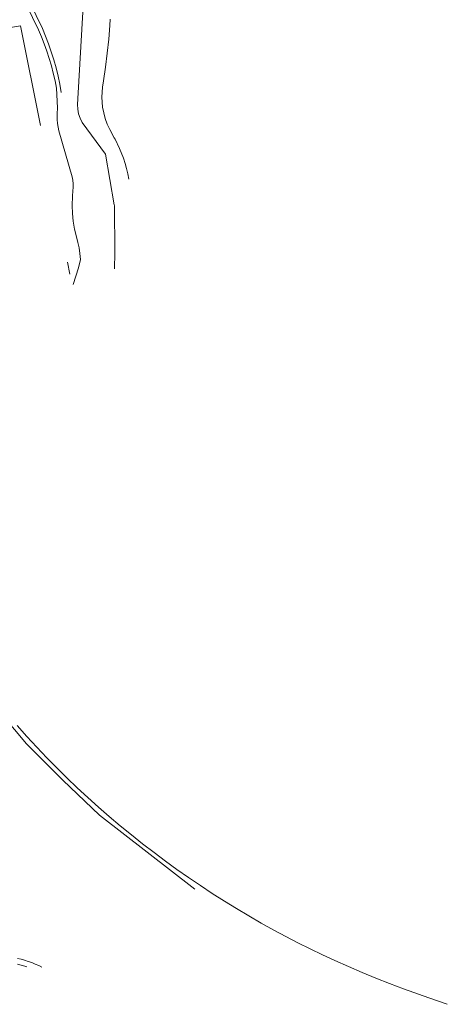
# Model space of a CAD drawing. Header units: metres. Extents: x 196790 to 198335, y 354523 to 356036.
# Tile 79 of 108: x 198107 to 198335, y 354546 to 355072. Entities that reach past the tile are written whole.
import ezdxf

# ---------------------------------------------------------------- set-up
doc = ezdxf.new("R2010")
doc.units = ezdxf.units.M
doc.linetypes.add('DGN Style 2', pattern=[186.027128, 111.616277, -74.410851])
for name, color, linetype, lineweight in [('kant asfaltverharding', 252, 'Continuous', 18), ('kant tegelverharding', 252, 'Continuous', 18), ('kant water', 252, 'Continuous', 18), ('raster', 252, 'Continuous', 18), ('spoorrail', 252, 'Continuous', 18), ('vlakafsluiter groen', 252, 'DGN Style 2', 18)]:
    doc.layers.add(name, color=color, linetype=linetype, lineweight=lineweight)

msp = doc.modelspace()

# ---------------------------------------------------------------- linework, layer by layer
at = {"layer": 'kant asfaltverharding', "flags": 128}
for points in [[(198128.816, 355032.693), (198128.01, 355037.077), (198127.072, 355041.44), (198126.003, 355045.777), (198124.804, 355050.082), (198123.476, 355054.35), (198122.021, 355058.573), (198120.442, 355062.747), (198118.741, 355066.867), (198108.446, 355088.1), (198107.759, 355089.233), (198106.858, 355090.235), (198105.784, 355091.05), (198104.599, 355091.641), (198100.14, 355093.066), (198079.081, 355100.205), (198060.517, 355106.51), (198059.078, 355107.12), (198057.73, 355107.944), (198056.519, 355108.96), (198055.484, 355110.131)], [(198135.191, 354930.258), (198136.602, 354934.543), (198137.972, 354939.022), (198139.033, 354943.584), (198138.793, 354946.636), (198138.355, 354949.673), (198137.721, 354952.675), (198136.896, 354955.624), (198135.893, 354959.733), (198135.185, 354963.915), (198134.78, 354968.136), (198134.679, 354972.365), (198134.798, 354977.341), (198134.968, 354980.105), (198135.106, 354982.006), (198135.098, 354983.917), (198134.944, 354985.823), (198134.646, 354987.705), (198127.443, 355012.244), (198126.87, 355016.029), (198126.619, 355018.215), (198126.537, 355021.265), (198126.78, 355024.467), (198126.277, 355034.929), (198125.474, 355038.933), (198124.553, 355042.917), (198123.513, 355046.875), (198122.357, 355050.803), (198121.085, 355054.695), (198119.7, 355058.546), (198118.203, 355062.351), (198116.596, 355066.105), (198106.869, 355086.403)], [(198154.929, 355071.804), (198154.757, 355068.474), (198154.153, 355061.044), (198153.375, 355053.627), (198152.425, 355046.231), (198151.303, 355038.861), (198150.75, 355035.432), (198150.577, 355032.785), (198150.532, 355030.129), (198150.616, 355027.474), (198150.828, 355024.83), (198151.469, 355021.75), (198152.328, 355018.716), (198153.401, 355015.75), (198154.678, 355012.875), (198157.08, 355008.538), (198157.522, 355007.715), (198159.955, 355002.705), (198162.036, 354997.539), (198162.891, 354994.803), (198163.646, 354992.035), (198164.298, 354989.241), (198164.846, 354986.427)], [(198105.458, 354567.363), (198107.386, 354566.893), (198109.345, 354566.3), (198110.384, 354565.958)]]:
    msp.add_lwpolyline(points, dxfattribs=at)
at = {"layer": 'kant tegelverharding', "flags": 128}
msp.add_lwpolyline([(198105.396, 354570.472), (198107.36, 354570.012), (198109.261, 354569.469), (198111.196, 354568.872), (198113.069, 354568.224), (198114.923, 354567.485), (198116.758, 354566.647), (198118.35, 354565.866)], dxfattribs=at)
at = {"layer": 'kant water', "flags": 128}
msp.add_lwpolyline([(198056.967, 355146.904), (198059.095, 355145.771), (198111.861, 355147.304), (198138.336, 355139.505), (198143.569, 355132.878), (198142.906, 355118.804), (198143.311, 355118.006), (198143.27, 355116.593), (198142.649, 355115.864), (198137.419, 355026.216), (198137.606, 355023.732), (198138.093, 355021.27), (198138.874, 355018.886), (198139.929, 355016.629), (198152.509, 354999.748), (198157.14, 354972.656), (198157.217, 354972.275), (198157.356, 354947.043), (198157.166, 354938.568)], dxfattribs=at)
at = {"layer": 'raster', "flags": 128}
msp.add_lwpolyline([(198200.218, 354607.353), (198149.186, 354647.015), (198129.608, 354665.607), (198110.304, 354684.947), (198090.759, 354708.029), (198074.507, 354728.653), (198059.423, 354748.377)], dxfattribs=at)
at = {"layer": 'spoorrail', "flags": 128}
msp.add_lwpolyline([(198105.242, 354694.757), (198110.441, 354688.963), (198115.724, 354683.245), (198121.09, 354677.606), (198126.439, 354672.168), (198131.87, 354666.814), (198137.384, 354661.543), (198142.978, 354656.358), (198148.651, 354651.26), (198154.439, 354646.207), (198160.306, 354641.247), (198166.251, 354636.379), (198172.271, 354631.605), (198178.366, 354626.927), (198184.456, 354622.385), (198190.614, 354617.936), (198196.839, 354613.581), (198203.128, 354609.321), (198209.482, 354605.156), (198215.935, 354601.056), (198222.45, 354597.052), (198229.023, 354593.147), (198235.654, 354589.34), (198242.341, 354585.633), (198248.767, 354582.189), (198255.24, 354578.835), (198261.761, 354575.574), (198268.326, 354572.404), (198274.936, 354569.328), (198282.166, 354566.102), (198289.444, 354562.983), (198296.766, 354559.972), (198304.132, 354557.069), (198311.54, 354554.275), (198325.12, 354549.367), (198334.992, 354545.975)], dxfattribs=at)
at = {"layer": 'vlakafsluiter groen', "flags": 128}
msp.add_lwpolyline([(198050.54, 355058.903), (198107.057, 355068.273), (198133.442, 354935.777)], dxfattribs=at)

doc.saveas('drawing.dxf')
